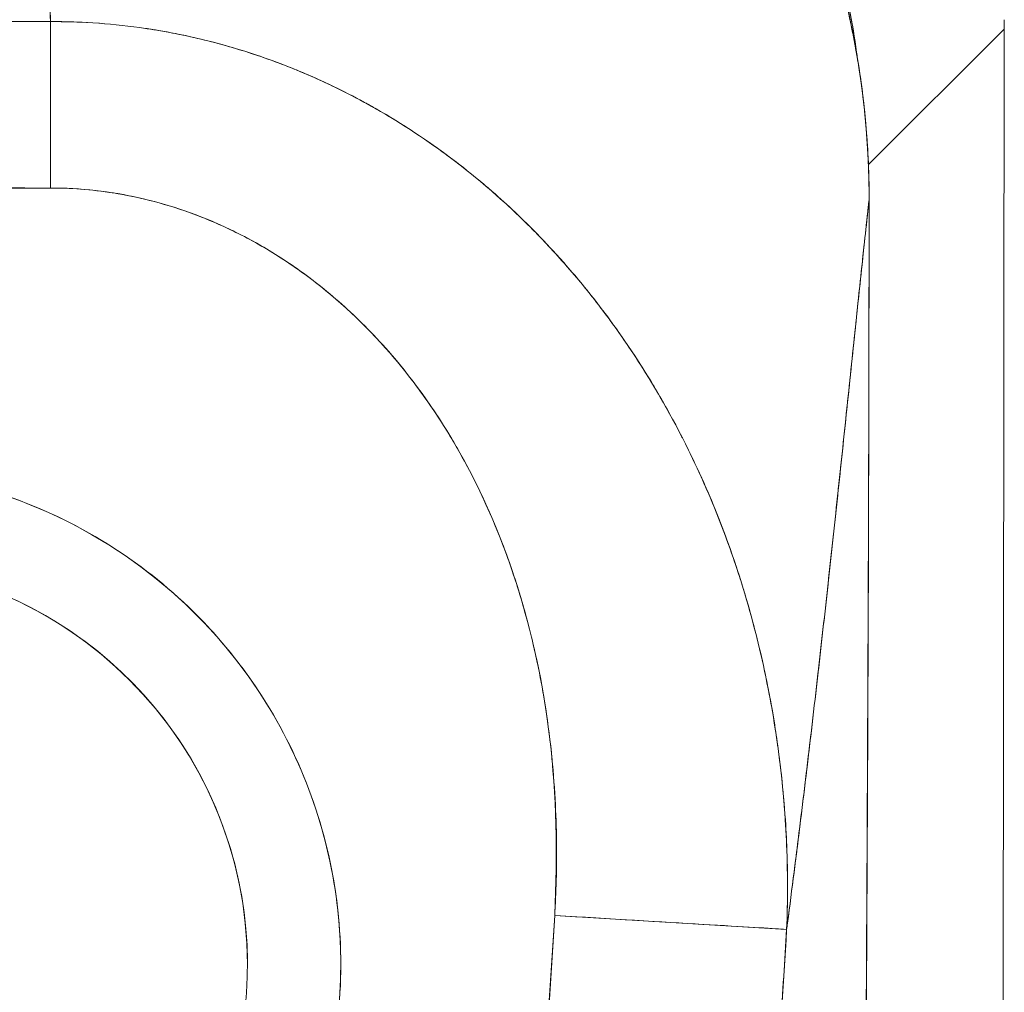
# Model space of a CAD drawing. Header units: inches. Extents: x 10 to 331, y 10 to 212.
# Tile 101 of 145: x 201.04 to 201.87, y 116.519 to 117.34. Entities that reach past the tile are written whole.
import ezdxf

# ---------------------------------------------------------------- set-up
doc = ezdxf.new("R2010")
doc.units = ezdxf.units.IN
doc.header["$LTSCALE"] = 20
doc.header["$MEASUREMENT"] = 0
doc.layers.add('Visible (ANSI)', color=7, linetype='Continuous', lineweight=5)

msp = doc.modelspace()

# ---------------------------------------------------------------- linework, layer by layer
at = {"layer": 'Visible (ANSI)'}
for p, q in [((200.71929, 117.33836), (201.06552, 117.33836)), ((201.06552, 117.19801), (201.06552, 117.33836)), ((201.86979, 117.33215), (201.8698, 117.34002)), ((201.75522, 117.21787), (201.86979, 117.33215)), ((201.86979, 117.33215), (201.75522, 117.21787)), ((201.86844, 116.26809), (201.86979, 117.33215)), ((201.86979, 117.33215), (201.86844, 116.26809)), ((201.79884, 117.26137), (201.79884, 117.26137)), ((201.79884, 117.26137), (201.79884, 117.26137)), ((201.06552, 117.19801), (200.71929, 117.19801)), ((201.75581, 117.18821), (201.75582, 117.18821)), ((201.58199, 117.01759), (201.58199, 117.01758)), ((201.60163, 116.98077), (201.60163, 116.9808)), ((201.60163, 116.9808), (201.60163, 116.98077)), ((201.21454, 116.64899), (201.21467, 116.64899)), ((201.21467, 116.64899), (201.21454, 116.64899)), ((201.2182, 116.63717), (201.21831, 116.63717)), ((201.49072, 116.5843), (201.68628, 116.57258))]:
    msp.add_line(p, q, dxfattribs=at)
for centre, radius, start, end in [((200.89241, -102.73085), 219.92893, 89.9548974, 90.0451026), ((200.89241, 116.5431), 0.41791, 303.48125, 236.51875), ((200.89241, 116.5431), 0.33921, 303.48125, 236.51875), ((200.89241, 116.5431), 0.33916, 0, 180), ((200.89241, 116.38562), 0.47244, 63.3038, 63.35387), ((201.49764, 116.62107), 0.01968, 251.62517, 252.15333), ((201.49764, 116.62107), 0.01969, 251.62649, 252.15456)]:
    msp.add_arc(centre, radius, start, end, dxfattribs=at)
for centre, major_axis, start_param, end_param in [((201.86979, 117.33212), (-0.00016, -0.12899), 4.651125, 4.712207), ((201.06553, 117.19801), (-0.00003, 0.19685), 4.712389, 5.44783), ((201.744, 117.18822), (0.01181, -0.00001), 0.04388, 0.083468), ((201.49072, 116.5843), (0.1965, -0.01177), 0.193217, 1.570796)]:
    msp.add_ellipse(centre, major_axis=major_axis, ratio=0.00001, start_param=start_param, end_param=end_param, dxfattribs=at)
for points, knots in [([(201.05495, 117.91339), (201.06447, 117.91337), (201.074, 117.91317), (201.08351, 117.91277), (201.0957, 117.91226), (201.10788, 117.91143), (201.12002, 117.9103), (201.13213, 117.90917), (201.14421, 117.90772), (201.15625, 117.90597), (201.16824, 117.90423), (201.1802, 117.90218), (201.19209, 117.89982), (201.20394, 117.89747), (201.21574, 117.89481), (201.22746, 117.89185), (201.23915, 117.8889), (201.25076, 117.88566), (201.26227, 117.88211), (201.27376, 117.87857), (201.28516, 117.87474), (201.29645, 117.87062), (201.30516, 117.86744), (201.3138, 117.86409), (201.32238, 117.86056), (201.32489, 117.85953), (201.3274, 117.85848), (201.3299, 117.85742), (201.34091, 117.85274), (201.3518, 117.84778), (201.36256, 117.84254), (201.37329, 117.83731), (201.38389, 117.83181), (201.39434, 117.82603), (201.40477, 117.82027), (201.41506, 117.81423), (201.42518, 117.80794), (201.43528, 117.80165), (201.44523, 117.79511), (201.45499, 117.78831), (201.46475, 117.78151), (201.47433, 117.77447), (201.48372, 117.76718), (201.49311, 117.7599), (201.50231, 117.75238), (201.5113, 117.74462), (201.5203, 117.73687), (201.52909, 117.72888), (201.53767, 117.72068), (201.54155, 117.71696), (201.5454, 117.71319), (201.5492, 117.70938), (201.55378, 117.70478), (201.5583, 117.70013), (201.56275, 117.6954), (201.57089, 117.68677), (201.57882, 117.67791), (201.5865, 117.66886), (201.59419, 117.65981), (201.60165, 117.65056), (201.60886, 117.64112), (201.61608, 117.63167), (201.62305, 117.62204), (201.62977, 117.61223), (201.6365, 117.60241), (201.64298, 117.59242), (201.64919, 117.58227), (201.65541, 117.5721), (201.66137, 117.56177), (201.66706, 117.55129), (201.67276, 117.5408), (201.67819, 117.53016), (201.68334, 117.51939), (201.6885, 117.50859), (201.69338, 117.49766), (201.69797, 117.48662), (201.69859, 117.48514), (201.6992, 117.48365), (201.69981, 117.48217), (201.70373, 117.47255), (201.70744, 117.46284), (201.71093, 117.45306), (201.71497, 117.44173), (201.71872, 117.43031), (201.72218, 117.41879), (201.72564, 117.40724), (201.7288, 117.39561), (201.73167, 117.3839), (201.73454, 117.37215), (201.73711, 117.36033), (201.73937, 117.34846), (201.74165, 117.33654), (201.74361, 117.32457), (201.74527, 117.31256), (201.74553, 117.31067), (201.74578, 117.30878), (201.74603, 117.30689)], [0, 0, 0, 0, 0.026039, 0.026039, 0.026039, 0.0593997, 0.0593997, 0.0593997, 0.0926502, 0.0926502, 0.0926502, 0.1257944, 0.1257944, 0.1257944, 0.1588399, 0.1588399, 0.1588399, 0.191791, 0.191791, 0.191791, 0.2246533, 0.2246533, 0.2246533, 0.25, 0.25, 0.25, 0.2574361, 0.2574361, 0.2574361, 0.2901408, 0.2901408, 0.2901408, 0.322775, 0.322775, 0.322775, 0.3553497, 0.3553497, 0.3553497, 0.3878762, 0.3878762, 0.3878762, 0.4203663, 0.4203663, 0.4203663, 0.4528321, 0.4528321, 0.4528321, 0.485286, 0.485286, 0.485286, 0.5, 0.5, 0.5, 0.5177386, 0.5177386, 0.5177386, 0.5501932, 0.5501932, 0.5501932, 0.5826612, 0.5826612, 0.5826612, 0.6151531, 0.6151531, 0.6151531, 0.6476851, 0.6476851, 0.6476851, 0.6802656, 0.6802656, 0.6802656, 0.712905, 0.712905, 0.712905, 0.7456171, 0.7456171, 0.7456171, 0.75, 0.75, 0.75, 0.7784081, 0.7784081, 0.7784081, 0.8112777, 0.8112777, 0.8112777, 0.8442363, 0.8442363, 0.8442363, 0.877291, 0.877291, 0.877291, 0.9104453, 0.9104453, 0.9104453, 0.9156565, 0.9156565, 0.9156565, 0.9156565]), ([(201.74603, 117.30686), (201.74469, 117.3172), (201.74312, 117.32749), (201.74133, 117.33774), (201.73426, 117.37815), (201.72372, 117.41774), (201.70989, 117.45595), (201.69607, 117.49417), (201.67896, 117.531), (201.65885, 117.56598), (201.63874, 117.60096), (201.61563, 117.63408), (201.58984, 117.66491), (201.56405, 117.69573), (201.53559, 117.72426), (201.50483, 117.75013), (201.47407, 117.776), (201.44101, 117.79919), (201.40608, 117.81939), (201.37116, 117.83959), (201.33436, 117.85679), (201.29618, 117.87071), (201.258, 117.88464), (201.21844, 117.89528), (201.17805, 117.90245), (201.13765, 117.90962), (201.09642, 117.91332), (201.05495, 117.91339)], [0.0829541, 0.0829541, 0.0829541, 0.0829541, 0.1111111, 0.1111111, 0.1111111, 0.2222222, 0.2222222, 0.2222222, 0.3333333, 0.3333333, 0.3333333, 0.4444444, 0.4444444, 0.4444444, 0.5555556, 0.5555556, 0.5555556, 0.6666667, 0.6666667, 0.6666667, 0.7777778, 0.7777778, 0.7777778, 0.8888889, 0.8888889, 0.8888889, 1, 1, 1, 1]), ([(201.05055, 117.90012), (201.12923, 117.90012), (201.209, 117.88647), (201.35322, 117.83569), (201.42008, 117.79936), (201.53813, 117.70845), (201.59066, 117.65262), (201.6748, 117.52857), (201.70739, 117.4588), (201.74646, 117.3224), (201.75588, 117.25498), (201.75582, 117.18821)], [0, 0, 0, 0, 0.599529, 0.599529, 1.165116, 1.165116, 1.73485, 1.73485, 2.307269, 2.307269, 2.816056, 2.816056, 2.816056, 2.816056]), ([(201.05055, 117.89961), (201.05105, 117.88318), (201.05156, 117.8654), (201.05209, 117.84647), (201.05262, 117.82753), (201.05316, 117.80744), (201.05372, 117.78638), (201.05428, 117.76532), (201.05486, 117.7433), (201.05545, 117.72048), (201.05604, 117.69766), (201.05665, 117.67405), (201.05727, 117.64981), (201.0579, 117.62557), (201.05853, 117.6007), (201.05919, 117.57536), (201.05985, 117.55001), (201.06052, 117.52419), (201.06121, 117.49803), (201.06189, 117.47188), (201.0626, 117.44538), (201.06332, 117.41868), (201.06403, 117.39208), (201.06477, 117.36527), (201.06551, 117.33836)], [0, 0, 0, 0, 0.1250508, 0.1250508, 0.1250508, 0.2501057, 0.2501057, 0.2501057, 0.3751607, 0.3751607, 0.3751607, 0.5002156, 0.5002156, 0.5002156, 0.6252706, 0.6252706, 0.6252706, 0.7503255, 0.7503255, 0.7503255, 0.8753805, 0.8753805, 0.8753805, 0.9999801, 0.9999801, 0.9999801, 0.9999801]), ([(201.75581, 117.18821), (201.75581, 117.19651), (201.75567, 117.20481), (201.75539, 117.21311), (201.75508, 117.2223), (201.75459, 117.23148), (201.75392, 117.24065), (201.75319, 117.25074), (201.75224, 117.26082), (201.75109, 117.27087), (201.74982, 117.28191), (201.74829, 117.29293), (201.74651, 117.3039), (201.74521, 117.31186), (201.74378, 117.31981), (201.74222, 117.32773), (201.74142, 117.33175), (201.74059, 117.33577), (201.73973, 117.33978), (201.73691, 117.35283), (201.73373, 117.36581), (201.73019, 117.37868), (201.7263, 117.39287), (201.72196, 117.40693), (201.71721, 117.42084), (201.71248, 117.43466), (201.70733, 117.44833), (201.70178, 117.46182), (201.7012, 117.46323), (201.70061, 117.46463), (201.70002, 117.46604), (201.69318, 117.48233), (201.68574, 117.49835), (201.67772, 117.51406), (201.66878, 117.53158), (201.65912, 117.54872), (201.64878, 117.56541), (201.64471, 117.57199), (201.64053, 117.57849), (201.63625, 117.58493), (201.6284, 117.59672), (201.6202, 117.60828), (201.61167, 117.61958), (201.59806, 117.63758), (201.5836, 117.65492), (201.56836, 117.67152), (201.56181, 117.67866), (201.55512, 117.68566), (201.54829, 117.69251), (201.5407, 117.70013), (201.53293, 117.70757), (201.52501, 117.71483), (201.51171, 117.72702), (201.49795, 117.73869), (201.48376, 117.74981), (201.47104, 117.75979), (201.45797, 117.76932), (201.4446, 117.77839), (201.44351, 117.77914), (201.44241, 117.77988), (201.44131, 117.78061), (201.43027, 117.78801), (201.41903, 117.79509), (201.40761, 117.80185), (201.39627, 117.80855), (201.38475, 117.81493), (201.37306, 117.82098), (201.36251, 117.82645), (201.35182, 117.83165), (201.34101, 117.83657), (201.33388, 117.83981), (201.3267, 117.84293), (201.31947, 117.84594), (201.31676, 117.84707), (201.31404, 117.84818), (201.31131, 117.84927), (201.30219, 117.85293), (201.293, 117.85639), (201.28374, 117.85966), (201.27525, 117.86265), (201.26672, 117.86548), (201.25813, 117.86814), (201.25022, 117.8706), (201.24228, 117.87291), (201.23429, 117.87507), (201.22691, 117.87708), (201.21948, 117.87897), (201.21204, 117.88073), (201.20519, 117.88236), (201.19831, 117.88387), (201.19142, 117.88529), (201.19013, 117.88555), (201.18884, 117.88581), (201.18756, 117.88607), (201.18252, 117.88708), (201.17747, 117.88802), (201.17241, 117.88892), (201.16673, 117.88992), (201.16104, 117.89086), (201.15533, 117.89172), (201.15034, 117.89248), (201.14534, 117.89318), (201.14033, 117.89383), (201.13594, 117.8944), (201.13153, 117.89493), (201.12713, 117.89541), (201.12323, 117.89584), (201.11932, 117.89624), (201.11542, 117.8966), (201.11192, 117.89693), (201.10843, 117.89723), (201.10493, 117.8975), (201.10174, 117.89775), (201.09855, 117.89798), (201.09536, 117.89818), (201.09238, 117.89837), (201.0894, 117.89854), (201.08642, 117.8987), (201.0836, 117.89884), (201.08078, 117.89897), (201.07796, 117.89908), (201.07532, 117.89918), (201.07268, 117.89927), (201.07004, 117.89934), (201.06761, 117.89941), (201.06518, 117.89946), (201.06275, 117.8995), (201.06057, 117.89954), (201.05838, 117.89957), (201.0562, 117.89958), (201.05432, 117.8996), (201.05243, 117.89961), (201.05055, 117.89961)], [0, 0, 0, 0, 0.022163, 0.022163, 0.022163, 0.046721, 0.046721, 0.046721, 0.07375, 0.07375, 0.07375, 0.103441, 0.103441, 0.103441, 0.125, 0.125, 0.125, 0.135958, 0.135958, 0.135958, 0.171628, 0.171628, 0.171628, 0.210936, 0.210936, 0.210936, 0.25, 0.25, 0.25, 0.254076, 0.254076, 0.254076, 0.301415, 0.301415, 0.301415, 0.354208, 0.354208, 0.354208, 0.375, 0.375, 0.375, 0.413119, 0.413119, 0.413119, 0.473883, 0.473883, 0.473883, 0.5, 0.5, 0.5, 0.529014, 0.529014, 0.529014, 0.577715, 0.577715, 0.577715, 0.621414, 0.621414, 0.621414, 0.625, 0.625, 0.625, 0.66093, 0.66093, 0.66093, 0.696579, 0.696579, 0.696579, 0.728771, 0.728771, 0.728771, 0.75, 0.75, 0.75, 0.757976, 0.757976, 0.757976, 0.784626, 0.784626, 0.784626, 0.80904, 0.80904, 0.80904, 0.83151, 0.83151, 0.83151, 0.852308, 0.852308, 0.852308, 0.871433, 0.871433, 0.871433, 0.875, 0.875, 0.875, 0.888962, 0.888962, 0.888962, 0.904641, 0.904641, 0.904641, 0.918368, 0.918368, 0.918368, 0.930426, 0.930426, 0.930426, 0.941092, 0.941092, 0.941092, 0.950638, 0.950638, 0.950638, 0.959335, 0.959335, 0.959335, 0.967454, 0.967454, 0.967454, 0.975136, 0.975136, 0.975136, 0.982323, 0.982323, 0.982323, 0.988932, 0.988932, 0.988932, 0.994877, 0.994877, 0.994877, 1, 1, 1, 1]), ([(201.05055, 117.89961), (201.06299, 117.89961), (201.07719, 117.89927), (201.0921, 117.89838), (201.09797, 117.89803), (201.10395, 117.8976), (201.10997, 117.89709), (201.12117, 117.89614), (201.13255, 117.89489), (201.14417, 117.89332), (201.15469, 117.8919), (201.1654, 117.89021), (201.17641, 117.8882), (201.1857, 117.8865), (201.1952, 117.88457), (201.20487, 117.88239), (201.2193, 117.87913), (201.23413, 117.8753), (201.24929, 117.87082), (201.25675, 117.86862), (201.26429, 117.86625), (201.27191, 117.86371), (201.29017, 117.85763), (201.3089, 117.85056), (201.32807, 117.8423), (201.33294, 117.8402), (201.33783, 117.83803), (201.34275, 117.83577), (201.3653, 117.82543), (201.3884, 117.81341), (201.41182, 117.79934), (201.41273, 117.7988), (201.41363, 117.79825), (201.41454, 117.7977), (201.43757, 117.78372), (201.46091, 117.76777), (201.48443, 117.74929), (201.48914, 117.74558), (201.49386, 117.74177), (201.49859, 117.73786), (201.51568, 117.72369), (201.53282, 117.70813), (201.54962, 117.69118), (201.56153, 117.67916), (201.57327, 117.66645), (201.58469, 117.6531), (201.59254, 117.64394), (201.60024, 117.63447), (201.60773, 117.62473), (201.62543, 117.60175), (201.64199, 117.57726), (201.65688, 117.55202), (201.65784, 117.55038), (201.6588, 117.54874), (201.65975, 117.5471), (201.6732, 117.52386), (201.68525, 117.50004), (201.69595, 117.47555), (201.70261, 117.46031), (201.70874, 117.44481), (201.71435, 117.42903), (201.71797, 117.41884), (201.72138, 117.40853), (201.72455, 117.39815), (201.7322, 117.37308), (201.73845, 117.34763), (201.74319, 117.32269), (201.7444, 117.31634), (201.74551, 117.31002), (201.74653, 117.30375), (201.7494, 117.28606), (201.75153, 117.26874), (201.75302, 117.25193), (201.75498, 117.22968), (201.75582, 117.20831), (201.75581, 117.18821)], [0, 0, 0, 0, 0.065233, 0.065233, 0.065233, 0.090909, 0.090909, 0.090909, 0.138606, 0.138606, 0.138606, 0.181818, 0.181818, 0.181818, 0.218295, 0.218295, 0.218295, 0.272727, 0.272727, 0.272727, 0.299488, 0.299488, 0.299488, 0.363636, 0.363636, 0.363636, 0.379913, 0.379913, 0.379913, 0.454545, 0.454545, 0.454545, 0.457429, 0.457429, 0.457429, 0.530754, 0.530754, 0.530754, 0.545455, 0.545455, 0.545455, 0.598649, 0.598649, 0.598649, 0.636364, 0.636364, 0.636364, 0.662242, 0.662242, 0.662242, 0.723318, 0.723318, 0.723318, 0.727273, 0.727273, 0.727273, 0.783303, 0.783303, 0.783303, 0.818182, 0.818182, 0.818182, 0.840721, 0.840721, 0.840721, 0.895221, 0.895221, 0.895221, 0.909091, 0.909091, 0.909091, 0.94822, 0.94822, 0.94822, 1, 1, 1, 1]), ([(201.06551, 117.33836), (201.06497, 117.35803), (201.06443, 117.37764), (201.0639, 117.39716), (201.06284, 117.43613), (201.06182, 117.47472), (201.06082, 117.51255), (201.05983, 117.55039), (201.05888, 117.58746), (201.05795, 117.62333), (201.05703, 117.65919), (201.05614, 117.69385), (201.05528, 117.72681), (201.05443, 117.75976), (201.05361, 117.79101), (201.05282, 117.82), (201.05203, 117.84899), (201.05127, 117.87573), (201.05055, 117.89961)], [0.0000187, 0.0000187, 0.0000187, 0.0000187, 0.09109, 0.09109, 0.09109, 0.272872, 0.272872, 0.272872, 0.454654, 0.454654, 0.454654, 0.636436, 0.636436, 0.636436, 0.818218, 0.818218, 0.818218, 1, 1, 1, 1]), ([(201.06551, 117.33835), (201.04443, 117.33835), (201.02191, 117.33835), (201.00163, 117.33836), (200.99697, 117.33837), (200.99245, 117.33837), (200.98802, 117.33837), (200.97319, 117.33838), (200.95922, 117.3384), (200.94549, 117.33842), (200.94323, 117.33842), (200.94093, 117.33842), (200.93863, 117.33843), (200.92753, 117.33844), (200.91653, 117.33846), (200.90596, 117.33847), (200.90148, 117.33847), (200.89704, 117.33847), (200.89246, 117.33847), (200.88785, 117.33847), (200.88337, 117.33847), (200.87886, 117.33847), (200.86829, 117.33846), (200.85728, 117.33844), (200.84618, 117.33843), (200.84389, 117.33842), (200.84161, 117.33842), (200.83935, 117.33842), (200.82562, 117.3384), (200.81164, 117.33838), (200.79681, 117.33837), (200.79238, 117.33837), (200.78786, 117.33837), (200.7832, 117.33836), (200.76292, 117.33835), (200.74038, 117.33835), (200.7193, 117.33835)], [0, 0, 0, 0, 0.166667, 0.166667, 0.166667, 0.20499, 0.20499, 0.20499, 0.333333, 0.333333, 0.333333, 0.354537, 0.354537, 0.354537, 0.456696, 0.456696, 0.456696, 0.5, 0.5, 0.5, 0.543586, 0.543586, 0.543586, 0.645594, 0.645594, 0.645594, 0.666667, 0.666667, 0.666667, 0.795017, 0.795017, 0.795017, 0.833333, 0.833333, 0.833333, 1, 1, 1, 1]), ([(201.68628, 116.57258), (201.68718, 116.59374), (201.68732, 116.61574), (201.68653, 116.63846), (201.6857, 116.66201), (201.68386, 116.68632), (201.68086, 116.71132), (201.68079, 116.71187), (201.68072, 116.71242), (201.68066, 116.71296), (201.67755, 116.73836), (201.67322, 116.76445), (201.66768, 116.79037), (201.66497, 116.80303), (201.66198, 116.81565), (201.65872, 116.82812), (201.65557, 116.84014), (201.65218, 116.85203), (201.64856, 116.86369), (201.64763, 116.86668), (201.64669, 116.86966), (201.64573, 116.87263), (201.6365, 116.90115), (201.62593, 116.92837), (201.6142, 116.95435), (201.60735, 116.96949), (201.60011, 116.98422), (201.59248, 116.99855), (201.5863, 117.01016), (201.57987, 117.0215), (201.57321, 117.03257), (201.55783, 117.05812), (201.54121, 117.0822), (201.52356, 117.1047), (201.52154, 117.10728), (201.5195, 117.10985), (201.51745, 117.11239), (201.50847, 117.1235), (201.49924, 117.13422), (201.48979, 117.14452), (201.48226, 117.15273), (201.47458, 117.16069), (201.46678, 117.16837), (201.4542, 117.18077), (201.44128, 117.19248), (201.42808, 117.2035), (201.42044, 117.20988), (201.41271, 117.21603), (201.4049, 117.22194), (201.38368, 117.23801), (201.36198, 117.25226), (201.3404, 117.26461), (201.33706, 117.26652), (201.33372, 117.26838), (201.33039, 117.2702), (201.31199, 117.28026), (201.29376, 117.28893), (201.27585, 117.29638), (201.26186, 117.30219), (201.24808, 117.30726), (201.23456, 117.31167), (201.22758, 117.31395), (201.22069, 117.31604), (201.21386, 117.31798), (201.19441, 117.32349), (201.17545, 117.3277), (201.15678, 117.33087), (201.15302, 117.33151), (201.14928, 117.3321), (201.14555, 117.33266), (201.13234, 117.33461), (201.11926, 117.33606), (201.10674, 117.337), (201.09198, 117.3381), (201.078, 117.3385), (201.06552, 117.33835)], [0, 0, 0, 0, 0.0539723, 0.0539723, 0.0539723, 0.1098872, 0.1098872, 0.1098872, 0.1111111, 0.1111111, 0.1111111, 0.1678395, 0.1678395, 0.1678395, 0.195541, 0.195541, 0.195541, 0.2222222, 0.2222222, 0.2222222, 0.2290682, 0.2290682, 0.2290682, 0.2949275, 0.2949275, 0.2949275, 0.3333333, 0.3333333, 0.3333333, 0.3644211, 0.3644211, 0.3644211, 0.4362041, 0.4362041, 0.4362041, 0.4444444, 0.4444444, 0.4444444, 0.4804974, 0.4804974, 0.4804974, 0.5092271, 0.5092271, 0.5092271, 0.5555556, 0.5555556, 0.5555556, 0.5823886, 0.5823886, 0.5823886, 0.6553745, 0.6553745, 0.6553745, 0.6666667, 0.6666667, 0.6666667, 0.7290537, 0.7290537, 0.7290537, 0.7777778, 0.7777778, 0.7777778, 0.8029174, 0.8029174, 0.8029174, 0.8744925, 0.8744925, 0.8744925, 0.8888889, 0.8888889, 0.8888889, 0.9398728, 0.9398728, 0.9398728, 0.9999848, 0.9999848, 0.9999848, 0.9999848]), ([(201.06552, 117.33835), (201.07733, 117.3384), (201.08927, 117.33807), (201.10124, 117.33731), (201.11438, 117.33649), (201.12755, 117.33517), (201.14072, 117.33334), (201.14924, 117.33216), (201.15777, 117.33077), (201.16627, 117.32918), (201.17209, 117.32808), (201.17789, 117.32689), (201.18368, 117.32561), (201.19931, 117.32213), (201.21484, 117.31796), (201.23027, 117.31306), (201.24215, 117.30929), (201.25397, 117.3051), (201.26571, 117.30048), (201.27053, 117.29858), (201.27534, 117.29661), (201.28013, 117.29457), (201.29798, 117.28697), (201.31562, 117.27837), (201.33301, 117.26876), (201.3426, 117.26346), (201.35211, 117.25785), (201.36153, 117.25193), (201.37055, 117.24626), (201.37948, 117.24031), (201.38832, 117.23408), (201.40768, 117.22042), (201.42656, 117.20539), (201.44483, 117.189), (201.44698, 117.18708), (201.44911, 117.18514), (201.45124, 117.18317), (201.46856, 117.16721), (201.4853, 117.15001), (201.50133, 117.1316), (201.5117, 117.11969), (201.52178, 117.10727), (201.53153, 117.09434), (201.5395, 117.08379), (201.54724, 117.0729), (201.55473, 117.06169), (201.57013, 117.03866), (201.58451, 117.01425), (201.59769, 116.98856), (201.59811, 116.98775), (201.59852, 116.98694), (201.59893, 116.98613), (201.60986, 116.96464), (201.61993, 116.94228), (201.62908, 116.91907), (201.63659, 116.9), (201.64347, 116.88035), (201.64964, 116.86019), (201.65023, 116.85827), (201.65081, 116.85634), (201.65139, 116.85441), (201.65714, 116.83511), (201.66225, 116.81534), (201.66668, 116.79525), (201.67056, 116.77759), (201.67392, 116.75969), (201.67671, 116.7416), (201.67782, 116.73442), (201.67884, 116.72721), (201.67978, 116.71998), (201.68094, 116.711), (201.68196, 116.70198), (201.68284, 116.69294), (201.68426, 116.67833), (201.68532, 116.66364), (201.68601, 116.64888), (201.68663, 116.63561), (201.68695, 116.62228), (201.68698, 116.60889), (201.68699, 116.59684), (201.68677, 116.58474), (201.68628, 116.57258)], [0.0000106, 0.0000106, 0.0000106, 0.0000106, 0.0395519, 0.0395519, 0.0395519, 0.0829776, 0.0829776, 0.0829776, 0.1111111, 0.1111111, 0.1111111, 0.130351, 0.130351, 0.130351, 0.1822686, 0.1822686, 0.1822686, 0.2222222, 0.2222222, 0.2222222, 0.2386312, 0.2386312, 0.2386312, 0.2996771, 0.2996771, 0.2996771, 0.3333333, 0.3333333, 0.3333333, 0.3655628, 0.3655628, 0.3655628, 0.4361491, 0.4361491, 0.4361491, 0.4444444, 0.4444444, 0.4444444, 0.5119023, 0.5119023, 0.5119023, 0.5555556, 0.5555556, 0.5555556, 0.5911944, 0.5911944, 0.5911944, 0.6643626, 0.6643626, 0.6643626, 0.6666667, 0.6666667, 0.6666667, 0.7276645, 0.7276645, 0.7276645, 0.7777778, 0.7777778, 0.7777778, 0.7825579, 0.7825579, 0.7825579, 0.8302948, 0.8302948, 0.8302948, 0.872238, 0.872238, 0.872238, 0.8888889, 0.8888889, 0.8888889, 0.9095682, 0.9095682, 0.9095682, 0.942962, 0.942962, 0.942962, 0.9729752, 0.9729752, 0.9729752, 1, 1, 1, 1]), ([(201.49072, 116.5843), (201.49324, 116.63713), (201.49202, 116.6866), (201.48663, 116.7329), (201.48123, 116.77919), (201.47166, 116.82232), (201.45921, 116.8617), (201.44677, 116.90108), (201.43144, 116.93671), (201.41396, 116.96873), (201.39649, 117.00074), (201.37686, 117.02914), (201.35578, 117.05406), (201.33471, 117.07898), (201.31219, 117.10042), (201.28879, 117.11857), (201.26538, 117.13672), (201.2411, 117.15159), (201.21633, 117.16335), (201.19156, 117.17511), (201.16632, 117.18376), (201.14112, 117.18951), (201.11593, 117.19526), (201.0908, 117.19812), (201.06553, 117.19801)], [0, 0, 0, 0, 0.125, 0.125, 0.125, 0.25, 0.25, 0.25, 0.375, 0.375, 0.375, 0.5, 0.5, 0.5, 0.625, 0.625, 0.625, 0.75, 0.75, 0.75, 0.875, 0.875, 0.875, 1, 1, 1, 1]), ([(201.49072, 116.5843), (201.49131, 116.59416), (201.49173, 116.60406), (201.49199, 116.61395), (201.49227, 116.62483), (201.49235, 116.63571), (201.49223, 116.64658), (201.49208, 116.65853), (201.49169, 116.67048), (201.49104, 116.68238), (201.49031, 116.69553), (201.48927, 116.70864), (201.48789, 116.72171), (201.48636, 116.73621), (201.48443, 116.75068), (201.48208, 116.76505), (201.48033, 116.77574), (201.47835, 116.78638), (201.47613, 116.79695), (201.47503, 116.8022), (201.47387, 116.80742), (201.47265, 116.81264), (201.46857, 116.83011), (201.46382, 116.84737), (201.45838, 116.86438), (201.45234, 116.88325), (201.44545, 116.90181), (201.43768, 116.91994), (201.42911, 116.93992), (201.41947, 116.95937), (201.40872, 116.97815), (201.40596, 116.98297), (201.40312, 116.98774), (201.40021, 116.99247), (201.39147, 117.00667), (201.38208, 117.02045), (201.37205, 117.0337), (201.35992, 117.04973), (201.34684, 117.06498), (201.33287, 117.07926), (201.3204, 117.09199), (201.30722, 117.10395), (201.29337, 117.115), (201.28195, 117.1241), (201.27008, 117.13259), (201.25781, 117.14037), (201.2567, 117.14108), (201.25558, 117.14178), (201.25445, 117.14248), (201.24238, 117.14997), (201.22992, 117.15682), (201.21713, 117.16293), (201.20565, 117.16842), (201.19391, 117.17332), (201.18194, 117.17759), (201.17112, 117.18145), (201.16011, 117.1848), (201.14898, 117.1876), (201.13895, 117.19013), (201.12883, 117.19221), (201.11864, 117.19383), (201.1094, 117.19529), (201.10011, 117.19638), (201.0908, 117.19707), (201.0824, 117.1977), (201.07399, 117.19801), (201.06553, 117.19801)], [0, 0, 0, 0, 0.034588, 0.034588, 0.034588, 0.072613, 0.072613, 0.072613, 0.11445, 0.11445, 0.11445, 0.16066, 0.16066, 0.16066, 0.2119, 0.2119, 0.2119, 0.25, 0.25, 0.25, 0.268909, 0.268909, 0.268909, 0.332309, 0.332309, 0.332309, 0.40259, 0.40259, 0.40259, 0.480099, 0.480099, 0.480099, 0.5, 0.5, 0.5, 0.559815, 0.559815, 0.559815, 0.632197, 0.632197, 0.632197, 0.696757, 0.696757, 0.696757, 0.75, 0.75, 0.75, 0.754844, 0.754844, 0.754844, 0.806927, 0.806927, 0.806927, 0.853712, 0.853712, 0.853712, 0.896031, 0.896031, 0.896031, 0.93419, 0.93419, 0.93419, 0.968796, 0.968796, 0.968796, 1, 1, 1, 1]), ([(201.75581, 117.18821), (201.75398, 117.17185), (201.75208, 117.15428), (201.75009, 117.1357), (201.7478, 117.11426), (201.7454, 117.09147), (201.7429, 117.0676), (201.74039, 117.04374), (201.73778, 117.01881), (201.73506, 116.99305), (201.73234, 116.9673), (201.72952, 116.94074), (201.72659, 116.91359), (201.72366, 116.88644), (201.72062, 116.85871), (201.71747, 116.83061), (201.71433, 116.80251), (201.71108, 116.77404), (201.70772, 116.74539), (201.70436, 116.71673), (201.70089, 116.6879), (201.69732, 116.65904), (201.69375, 116.63019), (201.69007, 116.60132), (201.68628, 116.57258)], [0, 0, 0, 0, 0.110185, 0.110185, 0.110185, 0.237301, 0.237301, 0.237301, 0.364418, 0.364418, 0.364418, 0.491534, 0.491534, 0.491534, 0.618651, 0.618651, 0.618651, 0.745767, 0.745767, 0.745767, 0.872884, 0.872884, 0.872884, 1, 1, 1, 1]), ([(201.68628, 116.57258), (201.68678, 116.57634), (201.68727, 116.5801), (201.68777, 116.58387), (201.6914, 116.61169), (201.69493, 116.63962), (201.69837, 116.66751), (201.7018, 116.69541), (201.70514, 116.72327), (201.70837, 116.75096), (201.7116, 116.77864), (201.71474, 116.80614), (201.71777, 116.83329), (201.72081, 116.86044), (201.72374, 116.88724), (201.72658, 116.91349), (201.72941, 116.93975), (201.73215, 116.96546), (201.73478, 116.99041), (201.73742, 117.01537), (201.73995, 117.03957), (201.74239, 117.06278), (201.74483, 117.08599), (201.74716, 117.10822), (201.7494, 117.12921), (201.75163, 117.15021), (201.75377, 117.16996), (201.75581, 117.18821)], [0, 0, 0, 0, 0.016632, 0.016632, 0.016632, 0.139553, 0.139553, 0.139553, 0.262474, 0.262474, 0.262474, 0.385395, 0.385395, 0.385395, 0.508316, 0.508316, 0.508316, 0.631237, 0.631237, 0.631237, 0.754158, 0.754158, 0.754158, 0.877079, 0.877079, 0.877079, 1, 1, 1, 1]), ([(201.7519, 116.28447), (201.75248, 116.357), (201.75294, 116.43002), (201.75336, 116.50351), (201.7535, 116.52907), (201.75364, 116.55468), (201.75378, 116.58035), (201.75401, 116.62496), (201.75423, 116.66973), (201.75444, 116.71469), (201.75469, 116.77), (201.75493, 116.82558), (201.75514, 116.88146), (201.75521, 116.90167), (201.75528, 116.92191), (201.75534, 116.9422), (201.75559, 117.02359), (201.75573, 117.10561), (201.75581, 117.18821)], [0, 0, 0, 0, 0.247318, 0.247318, 0.247318, 0.333333, 0.333333, 0.333333, 0.482783, 0.482783, 0.482783, 0.666667, 0.666667, 0.666667, 0.733158, 0.733158, 0.733158, 1, 1, 1, 1]), ([(201.75581, 117.18821), (201.75578, 117.16914), (201.75576, 117.14877), (201.75573, 117.12748), (201.75571, 117.11375), (201.75568, 117.09963), (201.75566, 117.0852), (201.75565, 117.08068), (201.75564, 117.07614), (201.75564, 117.07156), (201.75561, 117.0546), (201.75557, 117.03725), (201.75554, 117.01956), (201.7555, 117.00356), (201.75546, 116.98729), (201.75542, 116.97075), (201.75542, 116.97029), (201.75542, 116.96982), (201.75542, 116.96936), (201.75538, 116.95463), (201.75533, 116.93968), (201.75529, 116.92445), (201.75524, 116.90993), (201.75519, 116.89516), (201.75514, 116.88006), (201.75509, 116.86774), (201.75505, 116.85519), (201.755, 116.84237), (201.75493, 116.82683), (201.75487, 116.81089), (201.7548, 116.79467), (201.75468, 116.76709), (201.75455, 116.7387), (201.75441, 116.70994), (201.7544, 116.70664), (201.75438, 116.70333), (201.75437, 116.70002), (201.75424, 116.67391), (201.75411, 116.64762), (201.75398, 116.62126), (201.7539, 116.60551), (201.75382, 116.58974), (201.75374, 116.57402), (201.7537, 116.56658), (201.75366, 116.55915), (201.75362, 116.55174), (201.75357, 116.54248), (201.75352, 116.53326), (201.75347, 116.52407), (201.75337, 116.50613), (201.75327, 116.48835), (201.75317, 116.47083), (201.75306, 116.45138), (201.75295, 116.43224), (201.75283, 116.41364), (201.75282, 116.41199), (201.75281, 116.41034), (201.7528, 116.40869), (201.75268, 116.38908), (201.75255, 116.37006), (201.75242, 116.35181), (201.75225, 116.32787), (201.75208, 116.30526), (201.7519, 116.28447)], [0, 0, 0, 0, 0.086854, 0.086854, 0.086854, 0.142857, 0.142857, 0.142857, 0.160393, 0.160393, 0.160393, 0.225332, 0.225332, 0.225332, 0.284072, 0.284072, 0.284072, 0.285714, 0.285714, 0.285714, 0.337995, 0.337995, 0.337995, 0.387858, 0.387858, 0.387858, 0.428571, 0.428571, 0.428571, 0.477903, 0.477903, 0.477903, 0.561799, 0.561799, 0.561799, 0.571429, 0.571429, 0.571429, 0.647398, 0.647398, 0.647398, 0.692793, 0.692793, 0.692793, 0.714286, 0.714286, 0.714286, 0.741164, 0.741164, 0.741164, 0.793671, 0.793671, 0.793671, 0.851961, 0.851961, 0.851961, 0.857143, 0.857143, 0.857143, 0.918923, 0.918923, 0.918923, 1, 1, 1, 1]), ([(200.66187, 116.19454), (200.63606, 116.21161), (200.61267, 116.23106), (200.59139, 116.25322), (200.5701, 116.27538), (200.55092, 116.30025), (200.53481, 116.32684), (200.51869, 116.35343), (200.50566, 116.38174), (200.49588, 116.41115), (200.48611, 116.44055), (200.4796, 116.47106), (200.47654, 116.50192), (200.47348, 116.53277), (200.47388, 116.56397), (200.47771, 116.59474), (200.48154, 116.62551), (200.48881, 116.65585), (200.49934, 116.68501), (200.50987, 116.71417), (200.52365, 116.74216), (200.54036, 116.76828), (200.55707, 116.7944), (200.57669, 116.81865), (200.59875, 116.84044), (200.62081, 116.86222), (200.64531, 116.88155), (200.67164, 116.89793), (200.69796, 116.91431), (200.72612, 116.92774), (200.75541, 116.93791), (200.7847, 116.94807), (200.81513, 116.95496), (200.84594, 116.95841), (200.87675, 116.96186), (200.90795, 116.96186), (200.93877, 116.95842), (200.96958, 116.95498), (201.00001, 116.9481), (201.02931, 116.93794), (201.0586, 116.92779), (201.08676, 116.91436), (201.11309, 116.89798), (201.13942, 116.88161), (201.16392, 116.8623), (201.18599, 116.84051), (201.20805, 116.81873), (201.22768, 116.79449), (201.2444, 116.76837), (201.26111, 116.74226), (201.27491, 116.71427), (201.28544, 116.68511), (201.29598, 116.65595), (201.30326, 116.62562), (201.3071, 116.59485), (201.31094, 116.56408), (201.31134, 116.53288), (201.30829, 116.50203), (201.30524, 116.47117), (201.29874, 116.44066), (201.28897, 116.41125), (201.27921, 116.38184), (201.26618, 116.35354), (201.25007, 116.32694), (201.23397, 116.30035), (201.21478, 116.27545), (201.19349, 116.25327), (201.17219, 116.23109), (201.14879, 116.21163), (201.12295, 116.19454)], [0, 0, 0, 0, 0.043478, 0.043478, 0.043478, 0.086957, 0.086957, 0.086957, 0.130435, 0.130435, 0.130435, 0.173913, 0.173913, 0.173913, 0.217391, 0.217391, 0.217391, 0.26087, 0.26087, 0.26087, 0.304348, 0.304348, 0.304348, 0.347826, 0.347826, 0.347826, 0.391304, 0.391304, 0.391304, 0.434783, 0.434783, 0.434783, 0.478261, 0.478261, 0.478261, 0.521739, 0.521739, 0.521739, 0.565217, 0.565217, 0.565217, 0.608696, 0.608696, 0.608696, 0.652174, 0.652174, 0.652174, 0.695652, 0.695652, 0.695652, 0.73913, 0.73913, 0.73913, 0.782609, 0.782609, 0.782609, 0.826087, 0.826087, 0.826087, 0.869565, 0.869565, 0.869565, 0.913043, 0.913043, 0.913043, 0.956522, 0.956522, 0.956522, 1, 1, 1, 1]), ([(201.45692, 116.19454), (201.46177, 116.23585), (201.46625, 116.27783), (201.47036, 116.32048), (201.47447, 116.36312), (201.4782, 116.40643), (201.48159, 116.4504), (201.48498, 116.49437), (201.48803, 116.539), (201.49072, 116.5843)], [0, 0, 0, 0, 0.333333, 0.333333, 0.333333, 0.666667, 0.666667, 0.666667, 1, 1, 1, 1]), ([(201.45692, 116.19454), (201.4613, 116.23183), (201.46532, 116.26919), (201.46901, 116.30661), (201.47348, 116.352), (201.47747, 116.39746), (201.48102, 116.44299), (201.48469, 116.49002), (201.48789, 116.53713), (201.49072, 116.5843)], [0, 0, 0, 0, 0.288491, 0.288491, 0.288491, 0.638459, 0.638459, 0.638459, 1, 1, 1, 1]), ([(201.65084, 116.17172), (201.65134, 116.17587), (201.65183, 116.18001), (201.65231, 116.18414), (201.65317, 116.19144), (201.65401, 116.19872), (201.65484, 116.20598), (201.65745, 116.22893), (201.65993, 116.25168), (201.66225, 116.27423), (201.66326, 116.28402), (201.66424, 116.29377), (201.6652, 116.30348), (201.66546, 116.30617), (201.66573, 116.30886), (201.66599, 116.31154), (201.66704, 116.32241), (201.66806, 116.33322), (201.66904, 116.34398), (201.67127, 116.36825), (201.67332, 116.39224), (201.67523, 116.41591), (201.67587, 116.42381), (201.67649, 116.43167), (201.6771, 116.43949), (201.67726, 116.4416), (201.67742, 116.44371), (201.67759, 116.44581), (201.67878, 116.4613), (201.67991, 116.47664), (201.68098, 116.4918), (201.68293, 116.51938), (201.6847, 116.54636), (201.68628, 116.57258)], [0, 0, 0, 0, 0.029161, 0.029161, 0.029161, 0.080621, 0.080621, 0.080621, 0.243196, 0.243196, 0.243196, 0.313778, 0.313778, 0.313778, 0.333333, 0.333333, 0.333333, 0.41251, 0.41251, 0.41251, 0.591045, 0.591045, 0.591045, 0.650584, 0.650584, 0.650584, 0.666667, 0.666667, 0.666667, 0.784923, 0.784923, 0.784923, 1, 1, 1, 1]), ([(201.68628, 116.57258), (201.68344, 116.5259), (201.68027, 116.47991), (201.67672, 116.43464), (201.67654, 116.43235), (201.67636, 116.43006), (201.67618, 116.42777), (201.67278, 116.38486), (201.66905, 116.34261), (201.66496, 116.30101), (201.66451, 116.29647), (201.66406, 116.29195), (201.66361, 116.28743), (201.65967, 116.24827), (201.65542, 116.2097), (201.65084, 116.17172)], [0, 0, 0, 0, 0.333333, 0.333333, 0.333333, 0.350215, 0.350215, 0.350215, 0.666667, 0.666667, 0.666667, 0.701162, 0.701162, 0.701162, 1, 1, 1, 1])]:
    msp.add_open_spline(points, degree=3, knots=knots, dxfattribs=at)
for points in [[(201.06553, 117.24563), (201.06553, 117.24563), (201.06553, 117.24563), (201.06552, 117.24563)], [(201.75582, 117.18821), (201.75554, 116.88696), (201.75434, 116.58571), (201.75195, 116.28447)], [(201.13453, 116.78054), (201.13453, 116.78058), (201.13452, 116.78063), (201.13452, 116.78067)], [(201.49186, 116.62029), (201.49195, 116.6203), (201.49204, 116.62031), (201.49213, 116.62032)], [(201.49161, 116.60233), (201.49155, 116.60235), (201.4915, 116.60236), (201.49144, 116.60238)], [(201.68444, 116.5431), (201.68444, 116.5431), (201.68444, 116.5431), (201.68444, 116.5431)], [(201.68444, 116.5431), (201.68444, 116.5431), (201.68444, 116.5431), (201.68444, 116.5431)]]:
    msp.add_open_spline(points, degree=3, dxfattribs=at)

doc.saveas('drawing.dxf')
